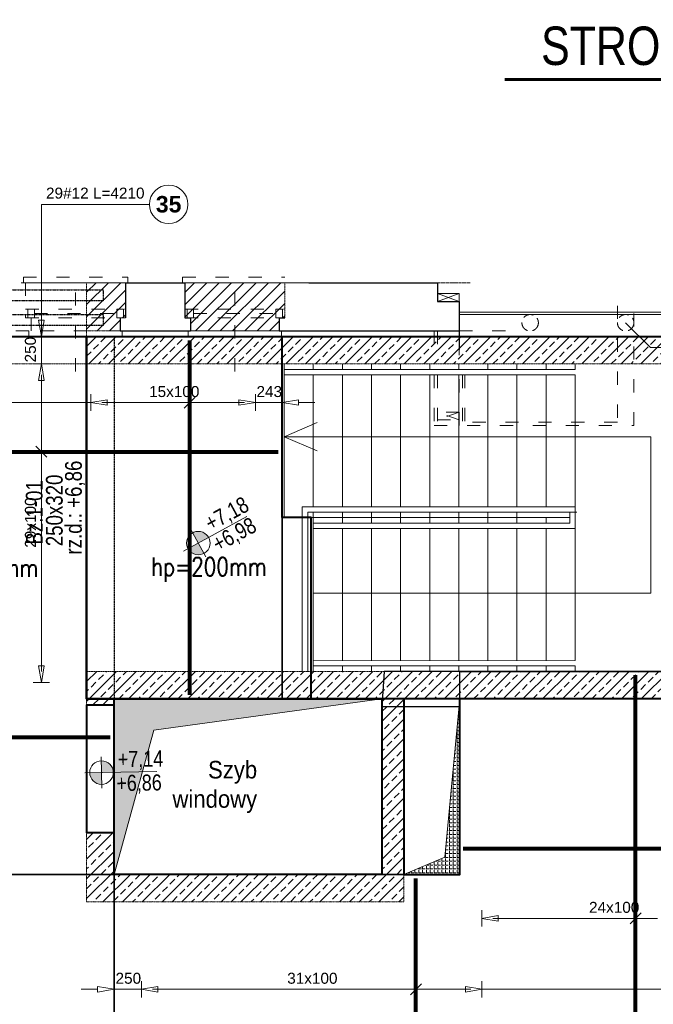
# Model space of a CAD drawing. Extents: x -1474 to 1750831, y -670488 to 75879.
# Tile 9 of 14: x 1715089 to 1720860, y -659335 to -650368. Entities that reach past the tile are written whole.
import ezdxf

# ---------------------------------------------------------------- set-up
doc = ezdxf.new("R2010")
doc.units = 0
doc.header["$LTSCALE"] = 10
doc.header["$MEASUREMENT"] = 0
for name, pattern in [('ACAD_ISO03W100', [30, 12, -18]), ('HIDDEN', [0.375, 0.25, -0.125]), ('HIDDEN2', [4.7625, 3.175, -1.5875])]:
    doc.linetypes.add(name, pattern=pattern)
for name, color, linetype, lineweight in [('!! 0_ Istn-sciany', 7, 'Continuous', 30), ('!! 0_ Istn-widok', 1, 'Continuous', 15), ('!! 0_ Opis', 3, 'Continuous', 13), ('!! 0_Istn-cienka', 4, 'Continuous', 9), ('!! 1_ tynk zewn  - nowy', 21, 'Continuous', 20), ('P-Linia1', 3, 'Continuous', 40), ('P-Linia2', 2, 'Continuous', 25), ('P-Linia3', 6, 'Continuous', 60), ('P-Linia4', 253, 'Continuous', 5), ('P-Opis', 1, 'Continuous', 18), ('P-Opis belki', 52, 'Continuous', 9), ('P-Otwory strop', 4, 'Continuous', 5), ('P-Profil', 220, 'HIDDEN', 30), ('P-Przerywana', 13, 'HIDDEN', 9), ('P-Przerywana nadproża', 150, 'HIDDEN', 18), ('P-Szraf - Ściana nośna', 55, 'Continuous', 5), ('P-Szraf - Ściana żelbetowa', 54, 'Continuous', 0)]:
    doc.layers.add(name, color=color, linetype=linetype, lineweight=lineweight)
for name, color, linetype in [('!! 1_ widok', 4, 'Continuous'), ('AutoCAD_Structural_Detailing_rozkład powierzchniowy - pręty - dół', 7, 'Continuous'), ('RCAD_opis rozkładu', 7, 'Continuous')]:
    doc.layers.add(name, color=color, linetype=linetype)
doc.layers.add('!! 1_Wyburzenia', color=7, linetype='ACAD_ISO03W100', lineweight=13, true_color=0xff0505)
doc.layers.add('RCAD_kontur płyty', color=163, linetype='Continuous', plot=False)
doc.styles.add('_Fd Opis', font='arial.ttf', dxfattribs={"width": 0.9})
doc.styles.add('CDMSTYLE', font='simplex.shx', dxfattribs={"width": 0.8})
doc.styles.add('SIMPLEX', font='arial.ttf', dxfattribs={"width": 0.8})
doc.styles.add('style1', font='arial.ttf')
doc.styles.add('style3', font='arialbd.ttf')
pattern_1 = [(45, (1358077.73, -412160.4), (-56.126601, 56.126601), [])]
pattern_2 = [(45, (1358077.73, -412160.4), (-89.80256, 89.80256), []), (45, (1358167.53, -412160.4), (-89.80256, 89.80256), [63.5, -31.75])]

# ---------------------------------------------------------------- blocks, each defined once
blk = doc.blocks.new('A$C798F0764')
at = {"layer": 'P-Opis'}
h = blk.add_hatch(color=1, dxfattribs=at)
h.dxf.hatch_style = 1
h.paths.add_polyline_path([(87, -43), (-30, -160, 0.414214), (204, -160)])
h.paths.add_polyline_path([(-30, 74), (87, -43), (204, 74, 0.414214)])
at = {"layer": 'P-Opis', "color": 1}
for p, q in [((-80, -210), (636, 506)), ((-68, 111), (241, -198))]:
    blk.add_line(p, q, dxfattribs=at)
blk.add_circle((87, -43), 165, dxfattribs=at)

msp = doc.modelspace()

# ---------------------------------------------------------------- hatches: boundary and pattern name
at = {"layer": 'P-Otwory strop', "lineweight": 0}
h = msp.add_hatch(dxfattribs=at)
h.set_pattern_fill('ANGLE', color=256, scale=5)
h.set_pattern_definition([(0, (1446349.203, -412160.003), (0, 34.925), [25.4, -9.525]), (90, (1446349.203, -412160.003), (-34.925, 2e-15), [25.4, -9.525])])
h.paths.add_polyline_path([(1715948.48044, -658153.15218), (1716310.13987, -656838.21253), (1718388.50349, -656553.09679), (1715948.48044, -656553.09679)])
h = msp.add_hatch(dxfattribs=at)
h.set_pattern_fill('ANGLE', color=256, scale=5)
h.set_pattern_definition([(0, (1358087.75, -412160.4), (0, 34.925), [25.4, -9.525]), (90, (1358087.75, -412160.4), (-34.925, 2e-15), [25.4, -9.525])])
h.paths.add_polyline_path([(1718588.50349, -658153.15218), (1719098.50349, -658153.15218), (1719098.50349, -656553.09679), (1718961.21303, -657994.99451)])
at = {"layer": 'P-Szraf - Ściana nośna'}
h = msp.add_hatch(dxfattribs=at)
h.set_pattern_fill('ANSI31', color=256, scale=25)
h.set_pattern_definition(pattern_1)
h.paths.add_polyline_path([(1715698.48044, -653203.09679), (1715698.48044, -652763.09679), (1716053.48044, -652763.09679), (1716053.48044, -653083.09679), (1716003.48044, -653083.09679), (1716003.48044, -653203.09679)])
h = msp.add_hatch(dxfattribs=at)
h.set_pattern_fill('ANSI31', color=256, scale=25)
h.set_pattern_definition(pattern_1)
h.paths.add_polyline_path([(1716643.48044, -653203.09679), (1717453.48044, -653203.09679), (1717453.48044, -653083.09679), (1717503.48044, -653083.09679), (1717503.48044, -652763.09679), (1716593.48044, -652763.09679), (1716593.48044, -653083.09679), (1716643.48044, -653083.09679)])
at = {"layer": 'P-Szraf - Ściana żelbetowa'}
h = msp.add_hatch(dxfattribs=at)
h.set_pattern_fill('ANSI33', color=256, scale=20)
h.set_pattern_definition(pattern_2)
h.paths.add_polyline_path([(1721948.50349, -653253.09679), (1715698.48044, -653253.09679), (1715698.48044, -653503.09679), (1721698.50349, -653503.09679), (1721698.50349, -656303.09679), (1715698.48044, -656303.09679), (1715698.48044, -656553.09679), (1715698.48044, -656610.09689), (1715948.48044, -656610.09689), (1715948.48044, -656553.09679), (1721948.50349, -656553.09679)])
h = msp.add_hatch(dxfattribs=at)
h.set_pattern_fill('ANSI33', color=256, scale=20)
h.set_pattern_definition(pattern_2)
h.paths.add_polyline_path([(1718588.50349, -658403.15218), (1715698.48044, -658403.15218), (1715698.48044, -657770.09689), (1715948.48044, -657770.09689), (1715948.48044, -658153.15218), (1718388.48044, -658153.15218), (1718388.50349, -656553.09679), (1718588.50349, -656553.09679)])

# ---------------------------------------------------------------- linework, layer by layer
at = {"layer": '!! 0_ Istn-sciany'}
for points in [[(1716053.48044, -652763.09679), (1716593.48044, -652763.09679)], [(1716053.48044, -652763.09679), (1716053.48044, -653083.09679)], [(1716593.48044, -652763.09679), (1716593.48044, -653083.09679)], [(1717723.48044, -652763.09679), (1718893.48044, -652763.09679)], [(1718893.48044, -652763.09679), (1718893.48044, -652933.09679), (1719093.48044, -652933.09679), (1719093.48044, -653203.09679)], [(1716003.48044, -653083.09679), (1716003.48044, -653203.09679)], [(1716593.48044, -653083.09679), (1716643.48044, -653083.09679)], [(1716643.48044, -653083.09679), (1716643.48044, -653203.09679)], [(1717453.48044, -653083.09679), (1717503.48044, -653083.09679)], [(1717453.48044, -653083.09679), (1717453.48044, -653203.09679)], [(1716003.48044, -653203.09679), (1716643.48044, -653203.09679)], [(1717453.48044, -653203.09679), (1719093.48044, -653203.09679)]]:
    msp.add_lwpolyline(points, dxfattribs=at)
at = {"layer": '!! 0_ Istn-widok'}
for points in [[(1716073.48044, -652763.09679), (1716073.48044, -652713.09679)], [(1717723.48044, -652763.09679), (1717503.48044, -652763.09679)], [(1719093.48044, -652863.09679), (1718893.48044, -652933.09679)], [(1719093.48044, -652933.09679), (1718893.48044, -652863.09679)]]:
    msp.add_lwpolyline(points, dxfattribs=at)
at = {"layer": '!! 0_ Istn-widok', "linetype": 'HIDDEN', "ltscale": 3}
msp.add_lwpolyline([(1718893.48044, -652763.09679), (1719193.48044, -652763.09679)], dxfattribs=at)
at = {"layer": '!! 0_ Istn-widok'}
msp.add_lwpolyline([(1718893.48044, -652863.09679), (1718893.48044, -652933.09679), (1719093.48044, -652933.09679), (1719093.48044, -652863.09679)], close=True, dxfattribs=at)
at = {"layer": '!! 0_ Opis'}
for points in [[(1720834.85243, -653354.46878), (1720608.48044, -653128.09679)], [(1720834.85243, -653354.46878), (1721383.70579, -653354.46878)]]:
    msp.add_lwpolyline(points, dxfattribs=at)
at = {"layer": '!! 0_Istn-cienka', "linetype": 'HIDDEN', "ltscale": 2}
for points in [[(1715143.48044, -652763.09679), (1716053.48044, -652763.09679)], [(1716593.48044, -652763.09679), (1717503.48044, -652763.09679)], [(1717453.48044, -653203.09679), (1716643.48044, -653203.09679)]]:
    msp.add_lwpolyline(points, dxfattribs=at)
at = {"layer": '!! 1_ tynk zewn  - nowy'}
for points in [[(1719093.48044, -653033.09679), (1733508.48044, -653033.09679), (1733508.48044, -654628.49507)], [(1719093.48044, -653053.09679), (1733488.48044, -653053.09679), (1733488.48044, -654628.49507)]]:
    msp.add_lwpolyline(points, dxfattribs=at)
at = {"layer": '!! 1_ widok'}
msp.add_lwpolyline([(1719093.48044, -653203.09679), (1719093.48044, -653373.09679)], dxfattribs=at)
at = {"layer": '!! 1_Wyburzenia'}
for points in [[(1714503.48044, -652763.09679), (1715143.48044, -652763.09679)], [(1715123.48044, -652713.09679), (1716073.48044, -652713.09679)], [(1715123.48044, -652763.09679), (1715123.48044, -652713.09679)], [(1715143.48044, -652763.09679), (1715143.48044, -653083.09679)], [(1716573.48044, -652713.09679), (1717503.48044, -652713.09679)], [(1716573.48044, -652763.09679), (1716573.48044, -652713.09679)], [(1715598.48044, -652851.50798), (1715598.48044, -653653.09974)], [(1717048.48044, -652851.50798), (1717048.48044, -653653.09974)], [(1719093.48044, -653423.09679), (1719093.48044, -652923.09679)], [(1715143.48044, -653003.09679), (1716053.48044, -653003.09679)], [(1715223.48044, -653043.09679), (1715973.48044, -653043.09679)], [(1716593.48044, -653003.09679), (1717503.48044, -653003.09679)], [(1716673.48044, -653043.09679), (1717423.48044, -653043.09679)], [(1718863.48044, -654063.09679), (1720683.48044, -654063.09679), (1720683.48044, -652973.09679)], [(1720533.48044, -652973.09679), (1720533.48044, -654033.09679), (1719123.48044, -654033.09679)], [(1715143.48044, -653083.09679), (1715193.48044, -653083.09679)], [(1715143.48044, -653083.09679), (1716053.48044, -653083.09679)], [(1715193.48044, -653083.09679), (1715193.48044, -653203.09679)], [(1716003.48044, -653083.09679), (1716053.48044, -653083.09679)], [(1716593.48044, -653083.09679), (1717503.48044, -653083.09679)], [(1714453.48044, -653203.09679), (1715193.48044, -653203.09679)], [(1715173.48044, -653203.09679), (1715173.48044, -653253.09679)], [(1716003.48044, -653203.09679), (1715193.48044, -653203.09679)], [(1716023.48044, -653203.09679), (1716023.48044, -653253.09679)], [(1716623.48044, -653203.09679), (1716623.48044, -653253.09679)], [(1717473.48044, -653203.09679), (1717473.48044, -653253.09679)], [(1718863.48044, -653203.09679), (1718863.48044, -653423.09679)], [(1718893.48044, -653203.09679), (1718893.48044, -653423.09679)], [(1719093.48044, -653203.09679), (1719633.48044, -653203.09679)], [(1715203.48044, -653253.09679), (1714443.48044, -653253.09679)], [(1716023.48044, -653253.09679), (1715173.48044, -653253.09679)], [(1717473.48044, -653253.09679), (1716623.48044, -653253.09679)], [(1718863.48044, -653603.09679), (1718863.48044, -654063.09679)], [(1718893.48044, -653603.09679), (1718893.48044, -654063.09679)], [(1719093.48044, -654063.09679), (1719093.48044, -653603.09679)], [(1719123.48044, -653603.09679), (1719123.48044, -654063.09679)], [(1719143.48044, -653603.09679), (1719143.48044, -654033.09679)], [(1719093.48044, -653943.09679), (1718893.48044, -654013.09679)], [(1719093.48044, -654013.09679), (1718893.48044, -653943.09679)]]:
    msp.add_lwpolyline(points, dxfattribs=at)
for points in [[(1715163.48044, -653083.09679), (1715223.48044, -653083.09679), (1715223.48044, -653003.09679), (1715163.48044, -653003.09679)], [(1715973.48044, -653083.09679), (1716033.48044, -653083.09679), (1716033.48044, -653003.09679), (1715973.48044, -653003.09679)], [(1716613.48044, -653083.09679), (1716673.48044, -653083.09679), (1716673.48044, -653003.09679), (1716613.48044, -653003.09679)], [(1717423.48044, -653083.09679), (1717483.48044, -653083.09679), (1717483.48044, -653003.09679), (1717423.48044, -653003.09679)], [(1718893.48044, -653943.09679), (1718893.48044, -654013.09679), (1719093.48044, -654013.09679), (1719093.48044, -653943.09679)]]:
    msp.add_lwpolyline(points, close=True, dxfattribs=at)
at = {"layer": '!! 1_Wyburzenia', "linetype": 'HIDDEN2', "ltscale": 3}
for centre in [(1719738.48044, -653128.09679), (1720608.48044, -653128.09679)]:
    msp.add_circle(centre, 75, dxfattribs=at)
at = {"layer": 'AutoCAD_Structural_Detailing_rozkład powierzchniowy - pręty - dół', "color": 0, "lineweight": 80}
for p, q in [((1716635.98044, -653289.09679), (1716635.98044, -656517.09679)), ((1713229.48044, -654303.17774), (1717442.48044, -654303.17774)), ((1720698.49196, -661447.12079), (1720698.49196, -656339.09679)), ((1713229.48044, -656903.17774), (1715912.48044, -656903.17774)), ((1724813.14503, -657918.10879), (1719128.82116, -657918.10879)), ((1718698.49196, -661447.12079), (1718698.49196, -658189.15218))]:
    msp.add_line(p, q, dxfattribs=at)
at = {"layer": 'P-Linia1'}
for points in [[(1707498.51683, -653253.09679), (1733288.48044, -653253.09679), (1733288.48044, -667598.49507), (1707498.51683, -667598.49507)], [(1715698.48044, -653253.09679), (1721948.50349, -653253.09679), (1721948.50349, -656553.09679), (1715698.48044, -656553.09679)], [(1715948.48044, -656553.09679), (1718388.48044, -656553.09679), (1718388.48044, -658153.15218), (1715948.48044, -658153.15218)], [(1719098.50349, -656553.09679), (1718588.50349, -656553.09679), (1718588.50349, -658153.15218), (1719098.50349, -658153.15218)]]:
    msp.add_lwpolyline(points, close=True, dxfattribs=at)
for points in [[(1715698.48044, -653253.09679), (1715698.48044, -656553.09679), (1717743.48044, -656553.09679)], [(1717743.48044, -656553.09679), (1717743.48044, -654903.09679), (1717478.48044, -654903.09679), (1717478.48044, -653253.09679)], [(1715948.48044, -656610.09689), (1715698.48044, -656610.09689), (1715698.48044, -657770.09689), (1715948.48044, -657770.09689)]]:
    msp.add_lwpolyline(points, dxfattribs=at)
at = {"layer": 'P-Linia2', "linetype": 'HIDDEN', "lineweight": 30}
msp.add_lwpolyline([(1715698.48044, -653253.09679), (1715948.48044, -653253.09679), (1715948.48044, -656553.09679), (1715698.48044, -656553.09679)], close=True, dxfattribs=at)
at = {"layer": 'P-Linia3', "color": 6, "linetype": 'Continuous'}
msp.add_line((1719507.74436, -650914.1934), (1724253.54134, -650914.1934), dxfattribs=at)
at = {"layer": 'P-Linia4'}
for points in [[(1718028.48044, -653553.09679), (1718028.48044, -653503.09679)], [(1718293.48044, -653553.09679), (1718293.48044, -653503.09679)], [(1718558.48044, -653553.09679), (1718558.48044, -653503.09679)], [(1718823.48044, -653553.09679), (1718823.48044, -653503.09679)], [(1719088.48044, -653553.09679), (1719088.48044, -653503.09679)], [(1719353.48044, -653553.09679), (1719353.48044, -653503.09679)], [(1719618.48044, -653553.09679), (1719618.48044, -653503.09679)], [(1719883.48044, -653553.09679), (1719883.48044, -653503.09679)], [(1720148.48044, -653553.09679), (1720148.48044, -653503.09679)], [(1717498.48044, -654903.09679), (1717498.48044, -653508.49507)], [(1720148.48044, -653553.09679), (1717498.48044, -653553.09679)], [(1717763.48044, -653553.09679), (1717763.48044, -653508.49507)], [(1720148.48044, -653603.09679), (1717498.48044, -653603.09679)], [(1717763.48044, -654803.09679), (1717763.48044, -653603.09679)], [(1718028.48044, -654803.09679), (1718028.48044, -653603.09679)], [(1718293.48044, -654803.09679), (1718293.48044, -653603.09679)], [(1718558.48044, -654803.09679), (1718558.48044, -653603.09679)], [(1718823.48044, -654803.09679), (1718823.48044, -653603.09679)], [(1719088.48044, -654803.09679), (1719088.48044, -653603.09679)], [(1719353.48044, -654803.09679), (1719353.48044, -653603.09679)], [(1719618.48044, -654803.09679), (1719618.48044, -653603.09679)], [(1719883.48044, -654803.09679), (1719883.48044, -653603.09679)], [(1720148.48044, -654828.09679), (1720148.48044, -653603.09679)], [(1717498.48044, -654165.59679), (1717798.48044, -654036.75765)], [(1720838.48044, -654165.59679), (1717498.48044, -654165.59679)], [(1717498.48044, -654165.59679), (1717798.48044, -654294.43594)], [(1720838.48044, -655590.59679), (1720838.48044, -654165.59679)], [(1717663.48044, -656303.09679), (1717663.48044, -654803.09679)], [(1720148.48044, -654803.09679), (1717663.48044, -654803.09679)], [(1720148.48044, -655003.09679), (1720148.48044, -654803.09679)], [(1717663.48044, -654903.09679), (1717498.48044, -654903.09679)], [(1717713.48044, -656303.09679), (1717713.48044, -654853.09679)], [(1720163.48044, -654853.09679), (1717713.48044, -654853.09679)], [(1717763.48044, -654903.09679), (1717713.48044, -654903.09679)], [(1717763.48044, -654903.09679), (1717763.48044, -654853.09679)], [(1717763.48044, -656303.09679), (1717763.48044, -654878.09679)], [(1720098.48044, -654903.09679), (1717763.48044, -654903.09679)], [(1718028.48044, -654903.09679), (1718028.48044, -654853.09679)], [(1718028.48044, -654953.09679), (1718028.48044, -654903.09679)], [(1718293.48044, -654903.09679), (1718293.48044, -654853.09679)], [(1718293.48044, -654953.09679), (1718293.48044, -654903.09679)], [(1718558.48044, -654903.09679), (1718558.48044, -654853.09679)], [(1718558.48044, -654953.09679), (1718558.48044, -654903.09679)], [(1718823.48044, -654903.09679), (1718823.48044, -654853.09679)], [(1718823.48044, -654953.09679), (1718823.48044, -654903.09679)], [(1719088.48044, -654903.09679), (1719088.48044, -654853.09679)], [(1719088.48044, -654953.09679), (1719088.48044, -654903.09679)], [(1719353.48044, -654903.09679), (1719353.48044, -654853.09679)], [(1719353.48044, -654953.09679), (1719353.48044, -654903.09679)], [(1719618.48044, -654903.09679), (1719618.48044, -654853.09679)], [(1719618.48044, -654953.09679), (1719618.48044, -654903.09679)], [(1719883.48044, -654953.09679), (1719883.48044, -654903.09679)], [(1720098.48044, -654953.09679), (1720098.48044, -654853.09679)], [(1720148.48044, -656203.09679), (1720148.48044, -654928.09679)], [(1720098.48044, -654953.09679), (1717763.48044, -654953.09679)], [(1720148.48044, -655003.09679), (1717763.48044, -655003.09679)], [(1718028.48044, -656203.09679), (1718028.48044, -655003.09679)], [(1718293.48044, -656203.09679), (1718293.48044, -655003.09679)], [(1718558.48044, -656203.09679), (1718558.48044, -655003.09679)], [(1718823.48044, -656203.09679), (1718823.48044, -655003.09679)], [(1719088.48044, -656203.09679), (1719088.48044, -655003.09679)], [(1719353.48044, -656203.09679), (1719353.48044, -655003.09679)], [(1719618.48044, -656203.09679), (1719618.48044, -655003.09679)], [(1719883.48044, -656203.09679), (1719883.48044, -655003.09679)], [(1720838.48044, -655590.59679), (1717763.48044, -655590.59679)], [(1720148.48044, -656203.09679), (1717763.48044, -656206.23698)], [(1720148.48044, -656253.09679), (1717763.48044, -656253.09679)], [(1718028.48044, -656303.09679), (1718028.48044, -656253.09679)], [(1718293.48044, -656303.09679), (1718293.48044, -656253.09679)], [(1718558.48044, -656303.09679), (1718558.48044, -656253.09679)], [(1718823.48044, -656303.09679), (1718823.48044, -656253.09679)], [(1719088.48044, -656303.09679), (1719088.48044, -656253.09679)], [(1719353.48044, -656303.09679), (1719353.48044, -656253.09679)], [(1719618.48044, -656303.09679), (1719618.48044, -656253.09679)], [(1719883.48044, -656303.09679), (1719883.48044, -656253.09679)], [(1720148.48044, -656303.09679), (1720148.48044, -656253.09679)]]:
    msp.add_lwpolyline(points, dxfattribs=at)
at = {"layer": 'P-Otwory strop'}
for points in [[(1715948.48044, -658153.15218), (1716310.13987, -656838.21253), (1718388.50349, -656553.09679), (1715948.48044, -656553.09679), (1715948.48044, -658153.15218)], [(1718588.50349, -658153.15218), (1719098.50349, -658153.15218), (1719098.50349, -656553.09679), (1718961.21303, -657994.99451), (1718588.50349, -658153.15218)]]:
    msp.add_lwpolyline(points, dxfattribs=at)
at = {"layer": 'P-Profil'}
for points in [[(1713443.48044, -652828.49507), (1715848.48044, -652828.49507), (1715848.48044, -652928.49507), (1713443.48044, -652928.49507)], [(1713443.48044, -653053.09679), (1715848.48044, -653053.09679), (1715848.48044, -653153.09679), (1713443.48044, -653153.09679)]]:
    msp.add_lwpolyline(points, close=True, dxfattribs=at)
at = {"layer": 'P-Przerywana'}
for points in [[(1715698.48044, -653203.09679), (1715698.48044, -652763.09679), (1716053.48044, -652763.09679), (1716053.48044, -653083.09679), (1716003.48044, -653083.09679), (1716003.48044, -653203.09679)], [(1716643.48044, -653203.09679), (1717453.48044, -653203.09679), (1717453.48044, -653083.09679), (1717503.48044, -653083.09679), (1717503.48044, -652763.09679), (1716593.48044, -652763.09679), (1716593.48044, -653083.09679), (1716643.48044, -653083.09679)], [(1721948.50349, -653253.09679), (1715698.48044, -653253.09679), (1715698.48044, -653503.09679), (1721698.50349, -653503.09679), (1721698.50349, -656303.09679), (1715698.48044, -656303.09679), (1715698.48044, -656553.09679), (1715698.48044, -656610.09689), (1715948.48044, -656610.09689), (1715948.48044, -656553.09679), (1721948.50349, -656553.09679)], [(1718588.50349, -658403.15218), (1715698.48044, -658403.15218), (1715698.48044, -657770.09689), (1715948.48044, -657770.09689), (1715948.48044, -658153.15218), (1718388.48044, -658153.15218), (1718388.50349, -656553.09679), (1718588.50349, -656553.09679)]]:
    msp.add_lwpolyline(points, close=True, dxfattribs=at)
msp.add_lwpolyline([(1715698.48044, -653203.09679), (1715698.48044, -653253.09679)], dxfattribs=at)
at = {"layer": 'P-Przerywana nadproża'}
for points in [[(1713688.51683, -653253.09679), (1715698.48044, -653253.09679), (1715698.48044, -653503.09679), (1713688.51683, -653503.09679)], [(1715698.48044, -656610.09689), (1715948.48044, -656610.09689), (1715948.48044, -657770.09689), (1715698.48044, -657770.09689)]]:
    msp.add_lwpolyline(points, close=True, dxfattribs=at)
at = {"layer": 'RCAD_kontur płyty', "color": 0}
for p, q in [((1713193.48044, -653253.09679), (1717478.48044, -653253.09679)), ((1717478.48044, -653253.09679), (1713193.48044, -653253.09679)), ((1717478.48044, -653253.09679), (1717478.48044, -656553.09679)), ((1717478.48044, -656553.09679), (1717478.48044, -653253.09679)), ((1718408.045, -656303.09679), (1718388.50249, -656622.48449)), ((1721698.50349, -656303.09679), (1718408.045, -656303.09679)), ((1719098.50349, -658153.15218), (1719098.50349, -656303.09679)), ((1719098.50349, -656303.09679), (1721948.50349, -656303.09679)), ((1717478.48044, -656553.09679), (1715948.48044, -656553.09679)), ((1715948.48044, -656553.09679), (1715948.48044, -658153.15218)), ((1715948.48044, -658153.15218), (1715948.48044, -656553.09679)), ((1715948.48044, -656553.09679), (1717478.48044, -656553.09679)), ((1718388.50249, -656622.48449), (1719098.50349, -656622.48449)), ((1719098.50349, -656622.48449), (1719098.50349, -658153.15218)), ((1713193.48044, -658153.26011), (1715948.48044, -658153.15218)), ((1719098.50349, -658153.15218), (1713193.48044, -658153.26011)), ((1715948.48044, -658153.15218), (1715948.48044, -661483.12079)), ((1715948.48044, -661483.12079), (1715948.48044, -658153.15218)), ((1715948.48044, -658153.15218), (1715948.48044, -658153.15218)), ((1715948.48044, -658153.15218), (1715948.48044, -661483.12079)), ((1715948.48044, -661483.12079), (1715948.48044, -658153.15218)), ((1715948.48044, -658153.15218), (1719098.50349, -658153.15218))]:
    msp.add_line(p, q, dxfattribs=at)
at = {"layer": 'RCAD_opis rozkładu', "color": 8, "lineweight": 0}
for p, q in [((1715286.89175, -652049.96582), (1715286.89175, -653253.09679)), ((1715286.89175, -652049.96582), (1716270.7907, -652049.96582)), ((1715286.89175, -652953.09679), (1715286.89175, -653103.09679)), ((1715286.89175, -653253.09679), (1715261.89175, -653103.09679)), ((1715311.89175, -653103.09679), (1715261.89175, -653103.09679)), ((1715311.89175, -653103.09679), (1715286.89175, -653253.09679)), ((1715211.89175, -653253.09679), (1715361.89175, -653253.09679)), ((1715286.89175, -653503.17774), (1715286.89175, -653253.09679)), ((1715361.89175, -653503.17774), (1715211.89175, -653503.17774)), ((1715261.89175, -653653.17774), (1715286.89175, -653503.17774)), ((1715286.89175, -653503.17774), (1715311.89175, -653653.17774)), ((1715261.89175, -653653.17774), (1715311.89175, -653653.17774)), ((1715286.89175, -653603.17774), (1715286.89175, -653653.17774)), ((1715286.89175, -653703.17774), (1715286.89175, -653603.17774)), ((1715286.89175, -653803.17774), (1715286.89175, -653703.17774)), ((1705277.27937, -653854.95969), (1715735.98044, -653854.95969)), ((1715286.89175, -653903.17774), (1715286.89175, -653803.17774)), ((1715735.98044, -653779.95969), (1715735.98044, -653929.95969)), ((1715735.98044, -653854.95969), (1715885.98044, -653829.95969)), ((1715885.98044, -653879.95969), (1715735.98044, -653854.95969)), ((1715935.98044, -653854.95969), (1715835.98044, -653854.95969)), ((1715835.98044, -653854.95969), (1715885.98044, -653854.95969)), ((1715885.98044, -653879.95969), (1715885.98044, -653829.95969)), ((1716035.98044, -653854.95969), (1715935.98044, -653854.95969)), ((1716135.98044, -653854.95969), (1716035.98044, -653854.95969)), ((1716235.98044, -653854.95969), (1716135.98044, -653854.95969)), ((1716335.98044, -653854.95969), (1716235.98044, -653854.95969)), ((1716435.98044, -653854.95969), (1716335.98044, -653854.95969)), ((1716485.98044, -653854.95969), (1716435.98044, -653854.95969)), ((1716485.98044, -653854.95969), (1716535.98044, -653854.95969)), ((1716535.98044, -653854.95969), (1716635.98044, -653854.95969)), ((1716585.98044, -653904.95969), (1716685.98044, -653804.95969)), ((1716635.98044, -653904.95969), (1716635.98044, -653804.95969)), ((1716635.98044, -653854.95969), (1716735.98044, -653854.95969)), ((1716735.98044, -653854.95969), (1716835.98044, -653854.95969)), ((1716835.98044, -653854.95969), (1716935.98044, -653854.95969)), ((1716935.98044, -653854.95969), (1717035.98044, -653854.95969)), ((1717035.98044, -653854.95969), (1717135.98044, -653854.95969)), ((1717085.98044, -653829.95969), (1717235.98044, -653854.95969)), ((1717085.98044, -653829.95969), (1717085.98044, -653879.95969)), ((1717235.98044, -653854.95969), (1717085.98044, -653879.95969)), ((1717135.98044, -653854.95969), (1717085.98044, -653854.95969)), ((1717235.98044, -653929.95969), (1717235.98044, -653779.95969)), ((1717235.98044, -653854.95969), (1717478.48044, -653854.95969)), ((1717478.48044, -653779.95969), (1717478.48044, -653929.95969)), ((1717478.48044, -653854.95969), (1717628.48044, -653829.95969)), ((1717628.48044, -653879.95969), (1717478.48044, -653854.95969)), ((1717628.48044, -653879.95969), (1717628.48044, -653829.95969)), ((1717778.48044, -653854.95969), (1717628.48044, -653854.95969)), ((1715286.89175, -654003.17774), (1715286.89175, -653903.17774)), ((1715286.89175, -654103.17774), (1715286.89175, -654003.17774)), ((1715286.89175, -654203.17774), (1715286.89175, -654103.17774)), ((1715286.89175, -654303.17774), (1715286.89175, -654203.17774)), ((1715336.89175, -654353.17774), (1715236.89175, -654253.17774)), ((1715336.89175, -654303.17774), (1715236.89175, -654303.17774)), ((1715286.89175, -654403.17774), (1715286.89175, -654303.17774)), ((1715286.89175, -654503.17774), (1715286.89175, -654403.17774)), ((1715286.89175, -654603.17774), (1715286.89175, -654503.17774)), ((1715286.89175, -654703.17774), (1715286.89175, -654603.17774)), ((1715286.89175, -654803.17774), (1715286.89175, -654703.17774)), ((1715286.89175, -654903.17774), (1715286.89175, -654803.17774)), ((1715286.89175, -654953.17774), (1715286.89175, -654903.17774)), ((1715286.89175, -654953.17774), (1715286.89175, -655003.17774)), ((1715286.89175, -655003.17774), (1715286.89175, -655103.17774)), ((1715286.89175, -655103.17774), (1715286.89175, -655203.17774)), ((1715286.89175, -655203.17774), (1715286.89175, -655303.17774)), ((1715286.89175, -655303.17774), (1715286.89175, -655403.17774)), ((1715286.89175, -655403.17774), (1715286.89175, -655503.17774)), ((1715286.89175, -655503.17774), (1715286.89175, -655603.17774)), ((1715286.89175, -655603.17774), (1715286.89175, -655703.17774)), ((1715286.89175, -655703.17774), (1715286.89175, -655803.17774)), ((1715286.89175, -655803.17774), (1715286.89175, -655903.17774)), ((1715286.89175, -655903.17774), (1715286.89175, -656003.17774)), ((1715286.89175, -656003.17774), (1715286.89175, -656103.17774)), ((1715286.89175, -656103.17774), (1715286.89175, -656203.17774)), ((1715286.89175, -656403.17774), (1715261.89175, -656253.17774)), ((1715311.89175, -656253.17774), (1715261.89175, -656253.17774)), ((1715286.89175, -656203.17774), (1715286.89175, -656303.17774)), ((1715311.89175, -656253.17774), (1715286.89175, -656403.17774)), ((1715286.89175, -656303.17774), (1715286.89175, -656253.17774)), ((1715211.89175, -656403.17774), (1715361.89175, -656403.17774)), ((1719298.49196, -658477.35342), (1719298.49196, -658627.35342)), ((1719298.49196, -658552.35342), (1719448.49196, -658527.35342)), ((1719448.49196, -658577.35342), (1719448.49196, -658527.35342)), ((1720648.49196, -658602.35342), (1720748.49196, -658502.35342)), ((1720698.49196, -658602.35342), (1720698.49196, -658502.35342)), ((1719448.49196, -658577.35342), (1719298.49196, -658552.35342)), ((1719498.49196, -658552.35342), (1719398.49196, -658552.35342)), ((1719398.49196, -658552.35342), (1719448.49196, -658552.35342)), ((1719598.49196, -658552.35342), (1719498.49196, -658552.35342)), ((1719698.49196, -658552.35342), (1719598.49196, -658552.35342)), ((1719798.49196, -658552.35342), (1719698.49196, -658552.35342)), ((1719898.49196, -658552.35342), (1719798.49196, -658552.35342)), ((1719998.49196, -658552.35342), (1719898.49196, -658552.35342)), ((1720098.49196, -658552.35342), (1719998.49196, -658552.35342)), ((1720198.49196, -658552.35342), (1720098.49196, -658552.35342)), ((1720298.49196, -658552.35342), (1720198.49196, -658552.35342)), ((1720398.49196, -658552.35342), (1720298.49196, -658552.35342)), ((1720448.49196, -658552.35342), (1720398.49196, -658552.35342)), ((1720448.49196, -658552.35342), (1720498.49196, -658552.35342)), ((1720498.49196, -658552.35342), (1720598.49196, -658552.35342)), ((1720598.49196, -658552.35342), (1720698.49196, -658552.35342)), ((1720698.49196, -658552.35342), (1720798.49196, -658552.35342)), ((1720798.49196, -658552.35342), (1720898.49196, -658552.35342)), ((1715948.48044, -659123.14273), (1715948.48044, -659273.14273)), ((1716198.49196, -659273.14273), (1716198.49196, -659123.14273)), ((1718648.49196, -659248.14273), (1718748.49196, -659148.14273)), ((1718698.49196, -659248.14273), (1718698.49196, -659148.14273)), ((1719298.49196, -659273.14273), (1719298.49196, -659123.14273)), ((1715648.48044, -659198.14273), (1715798.48044, -659198.14273)), ((1715798.48044, -659173.14273), (1715948.48044, -659198.14273)), ((1715798.48044, -659173.14273), (1715798.48044, -659223.14273)), ((1715948.48044, -659198.14273), (1715798.48044, -659223.14273)), ((1716198.49196, -659198.14273), (1715948.48044, -659198.14273)), ((1716198.49196, -659198.14273), (1716348.49196, -659173.14273)), ((1716348.49196, -659223.14273), (1716198.49196, -659198.14273)), ((1716398.49196, -659198.14273), (1716298.49196, -659198.14273)), ((1716298.49196, -659198.14273), (1716348.49196, -659198.14273)), ((1716348.49196, -659223.14273), (1716348.49196, -659173.14273)), ((1716498.49196, -659198.14273), (1716398.49196, -659198.14273)), ((1716598.49196, -659198.14273), (1716498.49196, -659198.14273)), ((1716698.49196, -659198.14273), (1716598.49196, -659198.14273)), ((1716798.49196, -659198.14273), (1716698.49196, -659198.14273)), ((1716898.49196, -659198.14273), (1716798.49196, -659198.14273)), ((1716998.49196, -659198.14273), (1716898.49196, -659198.14273)), ((1717098.49196, -659198.14273), (1716998.49196, -659198.14273)), ((1717198.49196, -659198.14273), (1717098.49196, -659198.14273)), ((1717298.49196, -659198.14273), (1717198.49196, -659198.14273)), ((1717398.49196, -659198.14273), (1717298.49196, -659198.14273)), ((1717498.49196, -659198.14273), (1717398.49196, -659198.14273)), ((1717598.49196, -659198.14273), (1717498.49196, -659198.14273)), ((1717698.49196, -659198.14273), (1717598.49196, -659198.14273)), ((1717748.49196, -659198.14273), (1717698.49196, -659198.14273)), ((1717748.49196, -659198.14273), (1717798.49196, -659198.14273)), ((1717798.49196, -659198.14273), (1717898.49196, -659198.14273)), ((1717898.49196, -659198.14273), (1717998.49196, -659198.14273)), ((1717998.49196, -659198.14273), (1718098.49196, -659198.14273)), ((1718098.49196, -659198.14273), (1718198.49196, -659198.14273)), ((1718198.49196, -659198.14273), (1718298.49196, -659198.14273)), ((1718298.49196, -659198.14273), (1718398.49196, -659198.14273)), ((1718398.49196, -659198.14273), (1718498.49196, -659198.14273)), ((1718498.49196, -659198.14273), (1718598.49196, -659198.14273)), ((1718598.49196, -659198.14273), (1718698.49196, -659198.14273)), ((1718698.49196, -659198.14273), (1718798.49196, -659198.14273)), ((1718798.49196, -659198.14273), (1718898.49196, -659198.14273)), ((1718898.49196, -659198.14273), (1718998.49196, -659198.14273)), ((1718998.49196, -659198.14273), (1719098.49196, -659198.14273)), ((1719098.49196, -659198.14273), (1719198.49196, -659198.14273)), ((1719148.49196, -659173.14273), (1719298.49196, -659198.14273)), ((1719148.49196, -659173.14273), (1719148.49196, -659223.14273)), ((1719298.49196, -659198.14273), (1719148.49196, -659223.14273)), ((1719198.49196, -659198.14273), (1719148.49196, -659198.14273)), ((1734729.3044, -659198.14273), (1719298.49196, -659198.14273))]:
    msp.add_line(p, q, dxfattribs=at)
msp.add_circle((1716445.7907, -652049.96582), 175, dxfattribs=at)

# ---------------------------------------------------------------- block references
at = {"layer": 'P-Opis', "color": 1, "xscale": 0.65, "yscale": 0.65, "zscale": 0.65}
for p, rotation in [((1716669.58964, -655092.2188), 343.5684437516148), ((1715813.32079, -657165.22638), 316.0004850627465)]:
    msp.add_blockref('A$C798F0764', p, dxfattribs=dict(at, rotation=rotation))

# ---------------------------------------------------------------- texts
at = {"layer": 'P-Linia1', "color": 3, "linetype": 'Continuous', "insert": (1721871.18023, -651105.59268), "char_height": 175, "width": 10389.9206588, "attachment_point": 5, "style": 'SIMPLEX'}
msp.add_mtext('ZBROJENIE DOŁEM ', dxfattribs=at)
at = {"layer": 'P-Linia3', "color": 6, "linetype": 'Continuous', "insert": (1721902.50249, -650658.73032), "char_height": 350, "attachment_point": 5, "style": 'SIMPLEX'}
msp.add_mtext('STROP NAD PIĘTREM ', dxfattribs=at)
at = {"layer": 'P-Opis', "color": 1, "char_height": 146.25, "attachment_point": 4, "style": '_Fd Opis'}
for s, insert, rotation in [('{\\W0.8;+7,18}', (1716800.14478, -654977.34253), 28.568443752), ('{\\W0.8;+6,98}', (1716868.37325, -655165.83402), 28.568443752), ('{\\W0.8;+7,14}', (1715983.42152, -657116.68549), 1.000485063), ('{\\W0.8;+6,86}', (1715969.62073, -657334.39392), 1.000485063)]:
    msp.add_mtext(s, dxfattribs=dict(at, insert=insert, rotation=rotation))
at = {"layer": 'P-Opis', "char_height": 250, "attachment_point": 5, "style": 'CDMSTYLE'}
for insert in [(1714732.70481, -655387.91091), (1716811.63642, -655377.14842)]:
    msp.add_mtext('{\\H0.6667x;\\C1;hp=200mm}', dxfattribs=dict(at, insert=insert))
at = {"layer": 'P-Opis', "lineweight": 13, "insert": (1717252.08601, -657355.89396), "char_height": 160, "attachment_point": 6, "rotation": 0.000001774, "style": '_Fd Opis'}
msp.add_mtext_dynamic_manual_height_columns('Szyb windowy', width=163.7200261, gutter_width=50, heights=[0], dxfattribs=at)
at = {"layer": 'P-Opis belki', "char_height": 152.1, "attachment_point": 6, "rotation": 90, "style": '_Fd Opis'}
for s, insert in [('{\\W0.8;rz.d.: +6,86}', (1715593.07531, -654383.73785)), ('{\\W0.8;250x320}', (1715405.62278, -654510.91155))]:
    msp.add_mtext(s, dxfattribs=dict(at, insert=insert))
at = {"layer": 'P-Opis belki', "color": 3, "insert": (1715222.43702, -654562.13103), "char_height": 152.1, "attachment_point": 6, "rotation": 90, "style": '_Fd Opis'}
msp.add_mtext('{\\W0.8;\\C256;Bz.1-01}', dxfattribs=at)
at = {"layer": 'RCAD_opis rozkładu', "color": 2, "char_height": 100, "style": 'style1'}
for s, insert, attachment_point in [('29#12 L=4210', (1715777.50967, -651948.2605), 5), ('15x100', (1716267.76762, -653806.01698), 7), ('243', (1717245.90711, -653806.05109), 7), ('24x100', (1720274.7198, -658503.41072), 7), ('250', (1715962.33341, -659149.20003), 7), ('31x100', (1717525.60656, -659149.23414), 7)]:
    msp.add_mtext(s, dxfattribs=dict(at, insert=insert, attachment_point=attachment_point))
at = {"layer": 'RCAD_opis rozkładu', "color": 1, "insert": (1716445.7907, -652049.96582), "char_height": 150, "attachment_point": 5, "style": 'style3'}
msp.add_mtext('35', dxfattribs=at)
at = {"layer": 'RCAD_opis rozkładu', "color": 2, "char_height": 100, "attachment_point": 7, "rotation": 90, "style": 'style1'}
for s, insert in [('250', (1715237.94905, -653489.29006)), ('29x100', (1715237.94905, -655176.94991))]:
    msp.add_mtext(s, dxfattribs=dict(at, insert=insert))

doc.saveas('drawing.dxf')
